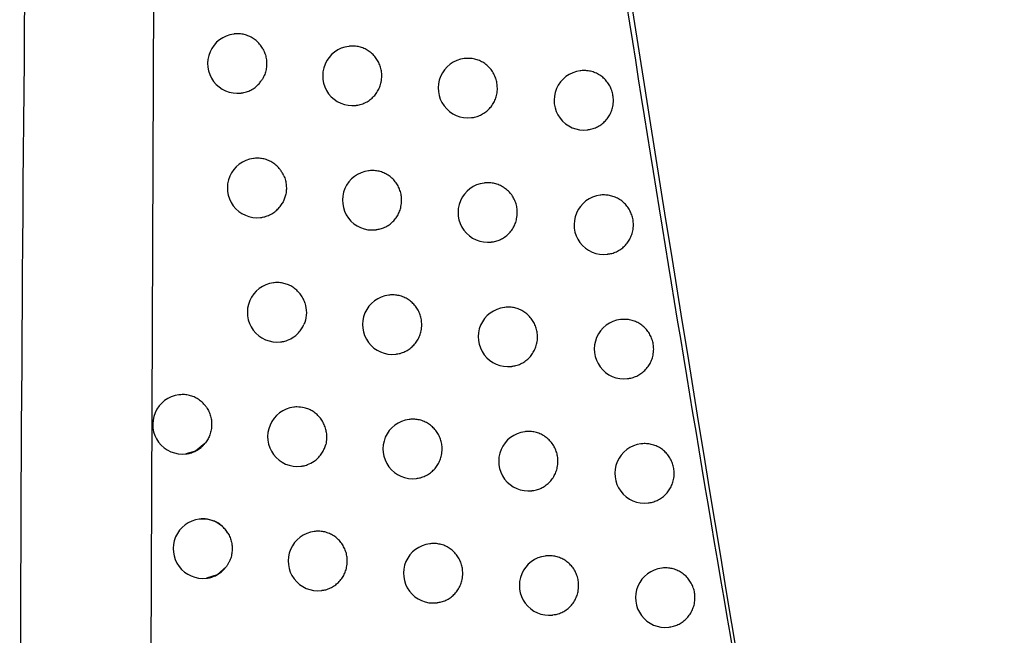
# Model space of a CAD drawing. Header units: millimetres. Extents: x -0.66 to 0.91, y -0.4 to 0.64.
# Tile 175 of 241: x 0.2803 to 0.2969, y 0.0688 to 0.0792. Entities that reach past the tile are written whole.
import ezdxf

# ---------------------------------------------------------------- set-up
doc = ezdxf.new("R2010")
doc.units = ezdxf.units.MM
doc.layers.add('FORMAT', color=7, linetype='Continuous')

msp = doc.modelspace()

# ---------------------------------------------------------------- linework, layer by layer
at = {"layer": 'FORMAT', "color": 7, "linetype": 'Continuous', "lineweight": 25}
for p, q in [((0.282586, 0.084479), (0.282498, 0.062406)), ((0.283924, 0.078925), (0.283915, 0.078924)), ((0.285861, 0.078717), (0.285852, 0.078716)), ((0.287804, 0.078511), (0.287796, 0.07851)), ((0.289755, 0.078306), (0.289747, 0.078305)), ((0.284034, 0.077931), (0.28404, 0.077931)), ((0.285971, 0.077724), (0.285977, 0.077724)), ((0.287915, 0.077517), (0.287921, 0.077518)), ((0.289866, 0.077312), (0.289873, 0.077313)), ((0.284256, 0.076831), (0.284248, 0.07683)), ((0.286194, 0.076624), (0.286186, 0.076623)), ((0.288139, 0.076418), (0.288131, 0.076417)), ((0.290091, 0.076213), (0.290083, 0.076212)), ((0.284367, 0.075837), (0.284373, 0.075838)), ((0.286305, 0.07563), (0.286311, 0.075631)), ((0.28825, 0.075424), (0.288256, 0.075425)), ((0.290202, 0.075219), (0.290209, 0.07522)), ((0.284593, 0.074738), (0.284584, 0.074737)), ((0.286532, 0.074531), (0.286524, 0.07453)), ((0.288479, 0.074325), (0.28847, 0.074324)), ((0.290432, 0.07412), (0.290424, 0.074119)), ((0.284703, 0.073744), (0.284709, 0.073745)), ((0.286643, 0.073538), (0.286649, 0.073538)), ((0.288589, 0.073332), (0.288596, 0.073332)), ((0.290543, 0.073127), (0.29055, 0.073127)), ((0.283001, 0.072854), (0.282992, 0.072853)), ((0.284934, 0.072646), (0.284926, 0.072645)), ((0.286875, 0.072439), (0.286866, 0.072438)), ((0.288823, 0.072234), (0.288814, 0.072233)), ((0.290777, 0.072029), (0.290769, 0.072028)), ((0.283111, 0.07186), (0.283117, 0.07186)), ((0.285045, 0.071652), (0.285051, 0.071653)), ((0.286985, 0.071446), (0.286992, 0.071446)), ((0.288933, 0.07124), (0.28894, 0.071241)), ((0.290888, 0.071035), (0.290895, 0.071036)), ((0.283345, 0.070762), (0.283336, 0.070761)), ((0.28528, 0.070555), (0.285271, 0.070554)), ((0.287222, 0.070348), (0.287214, 0.070347)), ((0.289171, 0.070143), (0.289163, 0.070142)), ((0.291127, 0.069938), (0.291119, 0.069937)), ((0.283455, 0.069768), (0.283461, 0.069769)), ((0.28539, 0.069561), (0.285397, 0.069562)), ((0.287333, 0.069354), (0.287339, 0.069355)), ((0.289282, 0.069149), (0.289288, 0.06915)), ((0.291238, 0.068944), (0.291244, 0.068945))]:
    msp.add_line(p, q, dxfattribs=at)
at = {"layer": 'FORMAT', "color": 7, "linetype": 'Continuous', "lineweight": 25, "flags": 128}
for points in [[(0.283429, 0.072032), (0.283269, 0.071907), (0.283111, 0.07186)], [(0.283791, 0.069964), (0.283635, 0.069826), (0.283455, 0.069768)]]:
    msp.add_lwpolyline(points, dxfattribs=at)
at = {"layer": 'FORMAT', "color": 7, "linetype": 'Continuous', "lineweight": 25}
for centre, radius, start, end in [((0.283975, 0.078427), 0.0005, 96.8344, 276.8344), ((0.285912, 0.07822), 0.0005, 96.8344, 276.8344), ((0.287856, 0.078014), 0.0005, 96.8344, 276.8344), ((0.289807, 0.077808), 0.0005, 96.8344, 276.8344), ((0.284307, 0.076334), 0.0005, 96.8344, 276.8344), ((0.286245, 0.076127), 0.0005, 96.8344, 276.8344), ((0.28819, 0.075921), 0.0005, 96.8344, 276.8344), ((0.290143, 0.075715), 0.0005, 96.8344, 276.8344), ((0.284644, 0.074241), 0.0005, 96.8344, 276.8344), ((0.286583, 0.074034), 0.0005, 96.8344, 276.8344), ((0.28853, 0.073828), 0.0005, 96.8344, 276.8344), ((0.290483, 0.073623), 0.0005, 96.8344, 276.8344), ((0.283051, 0.072356), 0.0005, 96.8344, 276.8344), ((0.284985, 0.072149), 0.0005, 96.8344, 276.8344), ((0.286926, 0.071942), 0.0005, 96.8344, 276.8344), ((0.288874, 0.071736), 0.0005, 96.8344, 276.8344), ((0.290829, 0.071531), 0.0005, 96.8344, 276.8344), ((0.283395, 0.070265), 0.0005, 96.8344, 276.8344), ((0.283394, 0.07027), 0.000494, 31.256, 96.7052), ((0.285331, 0.070057), 0.0005, 96.8344, 276.8344), ((0.287273, 0.069851), 0.0005, 96.8344, 276.8344), ((0.289222, 0.069645), 0.0005, 96.8344, 276.8344), ((0.291178, 0.06944), 0.0005, 96.8344, 276.8344)]:
    msp.add_arc(centre, radius, start, end, dxfattribs=at)
for points, knots in [([(0.301512, 0.021373), (0.300104, 0.027961), (0.297285, 0.041138), (0.293571, 0.061018), (0.2902, 0.080972), (0.288299, 0.094334), (0.287348, 0.101017)], [0, 0, 0, 0, 0.249742, 0.499588, 0.749742, 1, 1, 1, 1]), ([(0.280612, 0.097418), (0.280465, 0.086493), (0.280172, 0.064642), (0.280592, 0.03186), (0.281444, 0.010023), (0.281871, -0.000894)], [0, 0, 0, 0, 0.333333, 0.666689, 1, 1, 1, 1]), ([(0.288429, 0.093385), (0.290303, 0.081283), (0.293171, 0.06276), (0.29794, 0.037969), (0.300687, 0.025266), (0.302061, 0.018913)], [0, 0, 0, 0, 0.4851335, 0.7425175, 1, 1, 1, 1]), ([(0.284407, 0.078669), (0.2844, 0.078681), (0.284387, 0.078705), (0.284363, 0.078738), (0.284336, 0.07877), (0.284307, 0.078799), (0.284276, 0.078826), (0.284231, 0.078858), (0.284182, 0.078884), (0.284131, 0.078904), (0.284092, 0.078915), (0.284051, 0.078923), (0.284011, 0.078928), (0.283969, 0.078928), (0.28394, 0.078927), (0.283925, 0.078925), (0.283924, 0.078925)], [0, 0, 0, 0, 0.069491, 0.139462, 0.209271, 0.279563, 0.350602, 0.422662, 0.563038, 0.635042, 0.707567, 0.777999, 0.848918, 0.921368, 0.994348, 1, 1, 1, 1]), ([(0.286407, 0.07822), (0.286406, 0.078234), (0.286405, 0.078276), (0.286396, 0.078331), (0.28638, 0.078385), (0.286359, 0.078437), (0.286333, 0.078486), (0.286301, 0.078532), (0.286265, 0.078574), (0.286224, 0.078612), (0.286179, 0.078644), (0.286131, 0.078672), (0.28608, 0.078694), (0.286027, 0.078709), (0.285987, 0.078716), (0.285946, 0.078721), (0.285905, 0.078721), (0.285876, 0.07872), (0.285861, 0.078717), (0.285861, 0.078717)], [0, 0, 0, 0, 0.04882, 0.148122, 0.198723, 0.247719, 0.346837, 0.397427, 0.446522, 0.545834, 0.596519, 0.645808, 0.745514, 0.796401, 0.845877, 0.895698, 0.946053, 0.997139, 1, 1, 1, 1]), ([(0.284407, 0.078669), (0.284413, 0.078657), (0.284426, 0.078633), (0.284441, 0.078594), (0.284453, 0.078553), (0.284462, 0.078512), (0.284467, 0.078471), (0.284469, 0.078429), (0.284467, 0.078387), (0.284462, 0.078345), (0.284454, 0.078304), (0.284443, 0.078264), (0.284428, 0.078225), (0.284408, 0.078184), (0.284392, 0.078158), (0.284383, 0.078144)], [0, 0, 0, 0, 0.074349, 0.149213, 0.225707, 0.302762, 0.377111, 0.451976, 0.528468, 0.605523, 0.679878, 0.754748, 0.831247, 0.908309, 1, 1, 1, 1]), ([(0.288352, 0.078014), (0.288351, 0.078042), (0.288349, 0.078084), (0.288337, 0.078139), (0.288325, 0.078179), (0.288305, 0.078231), (0.288278, 0.078281), (0.288246, 0.078326), (0.28821, 0.078368), (0.288168, 0.078406), (0.288123, 0.078438), (0.288075, 0.078466), (0.288024, 0.078488), (0.287971, 0.078503), (0.28793, 0.07851), (0.287889, 0.078515), (0.287848, 0.078514), (0.287819, 0.078515), (0.287805, 0.078511), (0.287804, 0.078511)], [0, 0, 0, 0, 0.098138, 0.148492, 0.199217, 0.248335, 0.347701, 0.39842, 0.447591, 0.547062, 0.597832, 0.647106, 0.746785, 0.797663, 0.847037, 0.896756, 0.947009, 0.997992, 1, 1, 1, 1]), ([(0.290305, 0.077809), (0.290304, 0.077837), (0.290302, 0.077879), (0.29029, 0.077934), (0.290278, 0.077974), (0.290258, 0.078026), (0.290231, 0.078076), (0.290198, 0.078121), (0.290162, 0.078164), (0.29012, 0.078201), (0.290075, 0.078233), (0.290027, 0.078261), (0.289975, 0.078283), (0.289922, 0.078297), (0.289867, 0.078308), (0.289812, 0.07831), (0.28977, 0.078309), (0.289756, 0.078306), (0.289755, 0.078306)], [0, 0, 0, 0, 0.098311, 0.148754, 0.199568, 0.248773, 0.348317, 0.399128, 0.448355, 0.547941, 0.598774, 0.648042, 0.74771, 0.798585, 0.847892, 0.947642, 0.998559, 1, 1, 1, 1]), ([(0.28404, 0.077932), (0.284049, 0.077933), (0.284072, 0.077936), (0.284108, 0.077944), (0.284147, 0.077956), (0.284185, 0.077972), (0.284222, 0.077991), (0.284257, 0.078014), (0.284289, 0.078038), (0.284325, 0.078071), (0.284356, 0.078105), (0.284376, 0.078134), (0.284383, 0.078144)], [0, 0, 0, 0, 0.064622, 0.165899, 0.267923, 0.366215, 0.465194, 0.566347, 0.668255, 0.750391, 0.916201, 1, 1, 1, 1]), ([(0.285977, 0.077726), (0.285986, 0.077726), (0.286009, 0.077728), (0.286045, 0.077737), (0.286085, 0.07775), (0.286123, 0.077766), (0.28616, 0.077785), (0.286195, 0.077807), (0.286228, 0.077833), (0.286269, 0.07787), (0.286306, 0.077913), (0.286336, 0.077959), (0.286363, 0.078009), (0.286383, 0.078061), (0.286398, 0.078119), (0.286405, 0.078168), (0.286406, 0.078203), (0.286407, 0.07822)], [0, 0, 0, 0, 0.038894, 0.098011, 0.157563, 0.215168, 0.273178, 0.331816, 0.391316, 0.448724, 0.564873, 0.624173, 0.681343, 0.797007, 0.856057, 0.92763, 1, 1, 1, 1]), ([(0.287921, 0.07752), (0.287931, 0.07752), (0.287954, 0.077522), (0.28799, 0.077531), (0.28803, 0.077544), (0.288068, 0.07756), (0.288105, 0.077579), (0.28814, 0.077601), (0.288174, 0.077627), (0.288215, 0.077664), (0.288251, 0.077706), (0.288282, 0.077753), (0.288308, 0.077802), (0.288329, 0.077855), (0.288343, 0.077913), (0.288351, 0.077961), (0.288352, 0.077996), (0.288352, 0.078014)], [0, 0, 0, 0, 0.03973, 0.098659, 0.158023, 0.215463, 0.273306, 0.331773, 0.391097, 0.448424, 0.564403, 0.623611, 0.68081, 0.796529, 0.855602, 0.927401, 1, 1, 1, 1]), ([(0.289873, 0.077314), (0.289882, 0.077315), (0.289906, 0.077317), (0.289942, 0.077326), (0.289982, 0.077338), (0.290021, 0.077354), (0.290057, 0.077374), (0.290093, 0.077396), (0.290126, 0.077421), (0.290167, 0.077459), (0.290204, 0.077501), (0.290234, 0.077548), (0.290261, 0.077597), (0.290282, 0.07765), (0.290296, 0.077707), (0.290304, 0.077756), (0.290305, 0.077791), (0.290305, 0.077809)], [0, 0, 0, 0, 0.040306, 0.099102, 0.15833, 0.215655, 0.273382, 0.33173, 0.390931, 0.448204, 0.56407, 0.623216, 0.680437, 0.796197, 0.855289, 0.927243, 1, 1, 1, 1]), ([(0.284757, 0.07654), (0.284753, 0.076549), (0.28474, 0.076577), (0.284719, 0.076612), (0.284693, 0.076648), (0.284669, 0.076676), (0.28464, 0.076706), (0.284608, 0.076733), (0.284563, 0.076765), (0.284514, 0.076791), (0.284463, 0.076811), (0.284424, 0.076822), (0.28437, 0.076832), (0.284315, 0.076835), (0.284272, 0.076833), (0.284257, 0.076831), (0.284256, 0.076831)], [0, 0, 0, 0, 0.048145, 0.145121, 0.194003, 0.259458, 0.325366, 0.391976, 0.459543, 0.591565, 0.658566, 0.726532, 0.792501, 0.926668, 0.995024, 1, 1, 1, 1]), ([(0.286741, 0.076127), (0.28674, 0.07614), (0.286739, 0.076182), (0.28673, 0.076238), (0.286714, 0.076292), (0.286693, 0.076344), (0.286667, 0.076393), (0.286634, 0.076438), (0.286598, 0.076481), (0.286557, 0.076519), (0.286512, 0.07655), (0.286465, 0.076578), (0.286414, 0.0766), (0.286361, 0.076615), (0.28632, 0.076623), (0.286279, 0.076627), (0.286238, 0.076627), (0.286209, 0.076628), (0.286195, 0.076624), (0.286194, 0.076624)], [0, 0, 0, 0, 0.0488461, 0.1482007, 0.1988278, 0.2478502, 0.3470213, 0.3976395, 0.4467504, 0.5460967, 0.5968005, 0.6460867, 0.7457875, 0.7966727, 0.8461276, 0.8959273, 0.9462606, 0.9973249, 1, 1, 1, 1]), ([(0.284757, 0.07654), (0.284762, 0.076527), (0.284773, 0.076502), (0.284785, 0.076462), (0.284794, 0.076421), (0.284799, 0.076379), (0.284801, 0.076337), (0.2848, 0.076295), (0.284795, 0.076253), (0.284788, 0.076214), (0.284774, 0.076168), (0.284758, 0.076124), (0.284742, 0.076094), (0.284736, 0.076084)], [0, 0, 0, 0, 0.086869, 0.174341, 0.263716, 0.353748, 0.440617, 0.528089, 0.617463, 0.707495, 0.779755, 0.925953, 1, 1, 1, 1]), ([(0.288688, 0.075921), (0.288686, 0.075949), (0.288684, 0.07599), (0.288673, 0.076045), (0.288661, 0.076086), (0.28864, 0.076138), (0.288613, 0.076188), (0.288581, 0.076233), (0.288545, 0.076275), (0.288503, 0.076313), (0.288458, 0.076345), (0.28841, 0.076373), (0.288359, 0.076395), (0.288306, 0.076409), (0.288265, 0.076417), (0.288224, 0.076421), (0.288183, 0.076421), (0.288154, 0.076421), (0.28814, 0.076418), (0.288139, 0.076418)], [0, 0, 0, 0, 0.098171, 0.148543, 0.199284, 0.248419, 0.34782, 0.398557, 0.447738, 0.54723, 0.598012, 0.647284, 0.746959, 0.797835, 0.847195, 0.896899, 0.947137, 0.998106, 1, 1, 1, 1]), ([(0.284373, 0.075838), (0.284381, 0.075839), (0.284404, 0.075842), (0.28444, 0.07585), (0.28448, 0.075863), (0.284518, 0.075879), (0.284554, 0.075898), (0.28459, 0.07592), (0.284634, 0.075954), (0.284673, 0.075994), (0.284708, 0.076038), (0.284725, 0.076065), (0.284734, 0.07608), (0.284736, 0.076084)], [0, 0, 0, 0, 0.0594761, 0.1520306, 0.2452687, 0.3351046, 0.4255682, 0.5180175, 0.6111556, 0.7904267, 0.8824352, 0.975131, 1, 1, 1, 1]), ([(0.28631, 0.075635), (0.286334, 0.075637), (0.286371, 0.07564), (0.286419, 0.075656), (0.286457, 0.075672), (0.286494, 0.075691), (0.286529, 0.075714), (0.286562, 0.075739), (0.286593, 0.075767), (0.286621, 0.075798), (0.286647, 0.075831), (0.28667, 0.075866), (0.286697, 0.075915), (0.286717, 0.075968), (0.286731, 0.076026), (0.286739, 0.076074), (0.28674, 0.076109), (0.286741, 0.076127)], [0, 0, 0, 0, 0.098004, 0.157518, 0.215091, 0.273067, 0.331671, 0.391135, 0.448529, 0.506327, 0.564751, 0.624035, 0.681213, 0.796895, 0.855952, 0.927577, 1, 1, 1, 1]), ([(0.290642, 0.075716), (0.290641, 0.075744), (0.290639, 0.075785), (0.290627, 0.07584), (0.290615, 0.075881), (0.290594, 0.075933), (0.290567, 0.075983), (0.290534, 0.076028), (0.290498, 0.076071), (0.290457, 0.076108), (0.290411, 0.07614), (0.290363, 0.076168), (0.290311, 0.07619), (0.290258, 0.076204), (0.290217, 0.076212), (0.290176, 0.076216), (0.290135, 0.076216), (0.290106, 0.076216), (0.290092, 0.076213), (0.290091, 0.076213)], [0, 0, 0, 0, 0.098322, 0.14877, 0.199589, 0.2488, 0.348354, 0.399171, 0.4484, 0.54799, 0.598824, 0.648087, 0.747744, 0.798614, 0.847909, 0.897549, 0.947723, 0.998627, 1, 1, 1, 1]), ([(0.288256, 0.075426), (0.288266, 0.075427), (0.288289, 0.075429), (0.288325, 0.075438), (0.288365, 0.07545), (0.288404, 0.075466), (0.28844, 0.075485), (0.288475, 0.075508), (0.288509, 0.075533), (0.28855, 0.075571), (0.288586, 0.075613), (0.288617, 0.07566), (0.288643, 0.075709), (0.288664, 0.075762), (0.288678, 0.075819), (0.288686, 0.075868), (0.288687, 0.075903), (0.288688, 0.075921)], [0, 0, 0, 0, 0.039844, 0.098746, 0.158082, 0.215499, 0.273318, 0.331761, 0.39106, 0.448376, 0.564333, 0.623529, 0.680733, 0.79646, 0.855538, 0.927368, 1, 1, 1, 1]), ([(0.290209, 0.075224), (0.290232, 0.075226), (0.29027, 0.075229), (0.290318, 0.075246), (0.290357, 0.075261), (0.290394, 0.07528), (0.290429, 0.075303), (0.290462, 0.075328), (0.290504, 0.075366), (0.29054, 0.075408), (0.290571, 0.075455), (0.290597, 0.075504), (0.290618, 0.075556), (0.290633, 0.075614), (0.29064, 0.075663), (0.290641, 0.075698), (0.290642, 0.075716)], [0, 0, 0, 0, 0.099016, 0.158237, 0.215557, 0.273278, 0.331622, 0.390817, 0.448092, 0.563963, 0.623112, 0.680344, 0.796127, 0.855231, 0.927214, 1, 1, 1, 1]), ([(0.285112, 0.074399), (0.285112, 0.074401), (0.285107, 0.074416), (0.285096, 0.074444), (0.285078, 0.074482), (0.285056, 0.074518), (0.285032, 0.074552), (0.285005, 0.074584), (0.284976, 0.074613), (0.284945, 0.07464), (0.284911, 0.074664), (0.284875, 0.074685), (0.284838, 0.074703), (0.2848, 0.074718), (0.284747, 0.074733), (0.284692, 0.074741), (0.284638, 0.074742), (0.284609, 0.074741), (0.284594, 0.074738), (0.284593, 0.074738)], [0, 0, 0, 0, 0.009935, 0.070322, 0.131129, 0.192588, 0.254937, 0.315487, 0.376457, 0.438076, 0.500582, 0.561457, 0.622754, 0.684704, 0.747546, 0.869792, 0.932506, 0.995678, 1, 1, 1, 1]), ([(0.287079, 0.074034), (0.287079, 0.074048), (0.287078, 0.07409), (0.287068, 0.074145), (0.287052, 0.074199), (0.287032, 0.074251), (0.287005, 0.074301), (0.286973, 0.074346), (0.286937, 0.074388), (0.286896, 0.074426), (0.286851, 0.074458), (0.286803, 0.074486), (0.286752, 0.074508), (0.286699, 0.074523), (0.286658, 0.07453), (0.286617, 0.074535), (0.286576, 0.074535), (0.286547, 0.074534), (0.286533, 0.074531), (0.286532, 0.074531)], [0, 0, 0, 0, 0.0488692, 0.1482704, 0.1989211, 0.2479668, 0.3471851, 0.3978279, 0.4469531, 0.5463287, 0.5970483, 0.6463308, 0.7460246, 0.7969069, 0.8463409, 0.8961196, 0.946432, 0.9974753, 1, 1, 1, 1]), ([(0.285112, 0.074399), (0.285125, 0.074344), (0.285149, 0.074235), (0.285126, 0.07411), (0.2851, 0.074048), (0.285096, 0.074037)], [0, 0, 0, 0, 0.451615, 0.90323, 1, 1, 1, 1]), ([(0.289027, 0.073828), (0.289026, 0.073856), (0.289024, 0.073898), (0.289012, 0.073953), (0.289, 0.073994), (0.28898, 0.074046), (0.288953, 0.074095), (0.28892, 0.07414), (0.288884, 0.074183), (0.288843, 0.074221), (0.288797, 0.074252), (0.28875, 0.07428), (0.288698, 0.074302), (0.288645, 0.074317), (0.288604, 0.074324), (0.288563, 0.074329), (0.288522, 0.074329), (0.288493, 0.074328), (0.288479, 0.074325), (0.288479, 0.074325)], [0, 0, 0, 0, 0.098201, 0.148588, 0.199345, 0.248495, 0.347926, 0.398679, 0.447869, 0.54738, 0.598173, 0.647442, 0.747113, 0.797986, 0.847333, 0.897023, 0.947248, 0.998203, 1, 1, 1, 1]), ([(0.290983, 0.073624), (0.290981, 0.073651), (0.29098, 0.073693), (0.290968, 0.073748), (0.290955, 0.073789), (0.290935, 0.073841), (0.290908, 0.07389), (0.290875, 0.073936), (0.290839, 0.073978), (0.290797, 0.074016), (0.290752, 0.074048), (0.290703, 0.074076), (0.290652, 0.074097), (0.290599, 0.074112), (0.290544, 0.074122), (0.290489, 0.074124), (0.290447, 0.074123), (0.290432, 0.07412), (0.290432, 0.07412)], [0, 0, 0, 0, 0.098346, 0.148807, 0.199638, 0.248861, 0.348441, 0.399271, 0.448509, 0.548117, 0.598962, 0.648227, 0.74789, 0.798763, 0.848055, 0.947774, 0.998675, 1, 1, 1, 1]), ([(0.284709, 0.073745), (0.284718, 0.073746), (0.284741, 0.073749), (0.284777, 0.073758), (0.284843, 0.073778), (0.284905, 0.073811), (0.284971, 0.073861), (0.28501, 0.073901), (0.285045, 0.073945), (0.285072, 0.073986), (0.285087, 0.074018), (0.285096, 0.074037)], [0, 0, 0, 0, 0.053922, 0.137279, 0.221251, 0.466337, 0.550225, 0.711761, 0.794666, 0.878188, 1, 1, 1, 1]), ([(0.286649, 0.07354), (0.286658, 0.07354), (0.286681, 0.073542), (0.286718, 0.073551), (0.286757, 0.073564), (0.286796, 0.07358), (0.286832, 0.073599), (0.286867, 0.073621), (0.286901, 0.073647), (0.286942, 0.073684), (0.286978, 0.073727), (0.287009, 0.073773), (0.287035, 0.073823), (0.287055, 0.073875), (0.28707, 0.073933), (0.287078, 0.073982), (0.287079, 0.074017), (0.287079, 0.074034)], [0, 0, 0, 0, 0.039226, 0.098264, 0.157738, 0.215275, 0.273217, 0.331785, 0.391212, 0.448589, 0.56467, 0.623933, 0.681116, 0.796805, 0.855866, 0.927534, 1, 1, 1, 1]), ([(0.288595, 0.073336), (0.288619, 0.073338), (0.288656, 0.073342), (0.288705, 0.073358), (0.288743, 0.073374), (0.28878, 0.073393), (0.288815, 0.073415), (0.288848, 0.073441), (0.28889, 0.073478), (0.288926, 0.073521), (0.288957, 0.073568), (0.288983, 0.073617), (0.289004, 0.073669), (0.289018, 0.073727), (0.289026, 0.073776), (0.289027, 0.073811), (0.289027, 0.073828)], [0, 0, 0, 0, 0.098696, 0.158015, 0.215419, 0.273225, 0.331654, 0.390939, 0.448253, 0.564206, 0.623399, 0.680616, 0.796368, 0.855458, 0.927328, 1, 1, 1, 1]), ([(0.29055, 0.073129), (0.290559, 0.07313), (0.290583, 0.073131), (0.290619, 0.073141), (0.290659, 0.073153), (0.290698, 0.073169), (0.290734, 0.073188), (0.29077, 0.073211), (0.290803, 0.073236), (0.290844, 0.073273), (0.290881, 0.073316), (0.290912, 0.073363), (0.290938, 0.073412), (0.290959, 0.073464), (0.290973, 0.073522), (0.290981, 0.073571), (0.290982, 0.073606), (0.290983, 0.073624)], [0, 0, 0, 0, 0.0404226, 0.0991865, 0.1583831, 0.215683, 0.2733841, 0.3317067, 0.3908808, 0.4481427, 0.5639864, 0.623121, 0.6803479, 0.7961204, 0.855218, 0.9272074, 1, 1, 1, 1]), ([(0.283456, 0.072643), (0.28345, 0.072651), (0.283436, 0.07267), (0.283412, 0.072698), (0.283384, 0.072728), (0.283352, 0.072755), (0.283318, 0.072779), (0.283283, 0.0728), (0.283246, 0.072818), (0.283208, 0.072833), (0.283168, 0.072844), (0.283128, 0.072852), (0.283087, 0.072857), (0.283046, 0.072857), (0.283017, 0.072856), (0.283002, 0.072854), (0.283001, 0.072853)], [0, 0, 0, 0, 0.055277, 0.131501, 0.20825, 0.286644, 0.365603, 0.442396, 0.519716, 0.598694, 0.678243, 0.755572, 0.833435, 0.912978, 0.993102, 1, 1, 1, 1]), ([(0.283456, 0.072643), (0.283463, 0.072631), (0.283478, 0.072608), (0.283497, 0.072571), (0.283513, 0.072533), (0.283526, 0.072492), (0.283538, 0.072438), (0.283544, 0.072382), (0.283543, 0.072326), (0.283539, 0.072285), (0.283532, 0.072244), (0.283521, 0.072203), (0.283508, 0.072164), (0.283486, 0.072117), (0.28346, 0.072073), (0.283437, 0.072043), (0.283429, 0.072032)], [0, 0, 0, 0, 0.062672, 0.125778, 0.190258, 0.255212, 0.317883, 0.445355, 0.510308, 0.572987, 0.636101, 0.700587, 0.765548, 0.823305, 0.940474, 1, 1, 1, 1]), ([(0.285473, 0.07223), (0.28547, 0.072244), (0.285465, 0.072272), (0.285453, 0.072313), (0.285432, 0.072365), (0.285406, 0.072415), (0.285374, 0.07246), (0.285347, 0.072492), (0.285318, 0.072521), (0.285286, 0.072548), (0.285252, 0.072572), (0.285217, 0.072593), (0.28518, 0.072611), (0.285141, 0.072626), (0.285075, 0.072645), (0.285006, 0.07265), (0.28495, 0.072649), (0.284935, 0.072646), (0.284934, 0.072646)], [0, 0, 0, 0, 0.056204, 0.112832, 0.16701, 0.276609, 0.332549, 0.38686, 0.441548, 0.496819, 0.552887, 0.607463, 0.662418, 0.717959, 0.774302, 0.939758, 0.996369, 1, 1, 1, 1]), ([(0.287422, 0.071942), (0.287422, 0.071956), (0.287421, 0.071998), (0.287411, 0.072053), (0.287395, 0.072107), (0.287375, 0.072159), (0.287348, 0.072209), (0.287316, 0.072254), (0.28728, 0.072297), (0.287238, 0.072334), (0.287193, 0.072366), (0.287146, 0.072394), (0.287095, 0.072416), (0.287041, 0.072431), (0.287001, 0.072438), (0.28696, 0.072443), (0.286919, 0.072443), (0.28689, 0.072442), (0.286876, 0.072439), (0.286875, 0.072439)], [0, 0, 0, 0, 0.048891, 0.148337, 0.19901, 0.248078, 0.347341, 0.398007, 0.447146, 0.54655, 0.597285, 0.646565, 0.746253, 0.797133, 0.846549, 0.896308, 0.946602, 0.997626, 1, 1, 1, 1]), ([(0.285473, 0.07223), (0.285477, 0.072174), (0.285483, 0.072102), (0.285466, 0.072034), (0.285463, 0.072019)], [0, 0, 0, 0, 0.787014, 1, 1, 1, 1]), ([(0.289372, 0.071737), (0.28937, 0.071764), (0.289368, 0.071806), (0.289357, 0.071861), (0.289344, 0.071902), (0.289324, 0.071954), (0.289297, 0.072003), (0.289265, 0.072049), (0.289228, 0.072091), (0.289187, 0.072129), (0.289141, 0.072161), (0.289094, 0.072189), (0.289042, 0.07221), (0.288989, 0.072225), (0.288935, 0.072236), (0.28888, 0.072237), (0.288837, 0.072237), (0.288823, 0.072234), (0.288823, 0.072234)], [0, 0, 0, 0, 0.098238, 0.148643, 0.199419, 0.248588, 0.348056, 0.398829, 0.448032, 0.54757, 0.598377, 0.647649, 0.747325, 0.798202, 0.84754, 0.947351, 0.998299, 1, 1, 1, 1]), ([(0.283116, 0.071861), (0.283125, 0.071862), (0.283148, 0.071864), (0.283183, 0.071873), (0.283223, 0.071885), (0.283261, 0.071901), (0.283298, 0.07192), (0.283333, 0.071943), (0.283367, 0.071969), (0.2834, 0.071999), (0.283419, 0.072021), (0.283429, 0.072032)], [0, 0, 0, 0, 0.072469, 0.187532, 0.303447, 0.41511, 0.527555, 0.642473, 0.75825, 0.878626, 1, 1, 1, 1]), ([(0.285051, 0.071654), (0.28506, 0.071655), (0.285083, 0.071657), (0.285119, 0.071666), (0.285184, 0.071686), (0.285247, 0.071719), (0.285301, 0.071761), (0.285332, 0.071789), (0.28536, 0.07182), (0.285386, 0.071853), (0.285408, 0.071886), (0.285432, 0.07193), (0.28545, 0.071973), (0.28546, 0.072007), (0.285463, 0.072019)], [0, 0, 0, 0, 0.046966, 0.119218, 0.192003, 0.404456, 0.477173, 0.547287, 0.617894, 0.689269, 0.761697, 0.820688, 0.939794, 1, 1, 1, 1]), ([(0.286992, 0.071448), (0.287001, 0.071449), (0.287024, 0.07145), (0.28706, 0.071459), (0.2871, 0.071472), (0.287138, 0.071488), (0.287175, 0.071507), (0.28721, 0.071529), (0.287243, 0.071555), (0.287285, 0.071592), (0.287321, 0.071635), (0.287351, 0.071681), (0.287378, 0.071731), (0.287398, 0.071783), (0.287413, 0.071841), (0.287421, 0.07189), (0.287422, 0.071925), (0.287422, 0.071942)], [0, 0, 0, 0, 0.039376, 0.098379, 0.157817, 0.215324, 0.273235, 0.331771, 0.391166, 0.448528, 0.56458, 0.623827, 0.681016, 0.796716, 0.855781, 0.927491, 1, 1, 1, 1]), ([(0.291328, 0.071532), (0.291327, 0.07156), (0.291325, 0.071602), (0.291313, 0.071657), (0.291301, 0.071697), (0.29128, 0.071749), (0.291253, 0.071799), (0.29122, 0.071844), (0.291184, 0.071887), (0.291142, 0.071924), (0.291097, 0.071956), (0.291049, 0.071984), (0.290997, 0.072006), (0.290944, 0.07202), (0.290889, 0.072031), (0.290834, 0.072033), (0.290792, 0.072031), (0.290777, 0.072029), (0.290777, 0.072029)], [0, 0, 0, 0, 0.0983605, 0.1488281, 0.1996668, 0.248897, 0.3484906, 0.3993281, 0.4485702, 0.5481876, 0.5990368, 0.6483006, 0.7479618, 0.7988334, 0.8481188, 0.947824, 0.9987185, 1, 1, 1, 1]), ([(0.28894, 0.071242), (0.288949, 0.071243), (0.288973, 0.071244), (0.289009, 0.071254), (0.289049, 0.071266), (0.289087, 0.071282), (0.289124, 0.071301), (0.289159, 0.071324), (0.289192, 0.071349), (0.289234, 0.071386), (0.28927, 0.071429), (0.289301, 0.071476), (0.289327, 0.071525), (0.289348, 0.071577), (0.289362, 0.071635), (0.28937, 0.071684), (0.289371, 0.071719), (0.289372, 0.071737)], [0, 0, 0, 0, 0.040045, 0.098898, 0.158185, 0.215561, 0.273339, 0.33174, 0.390995, 0.448292, 0.564209, 0.623384, 0.680596, 0.79634, 0.855425, 0.927312, 1, 1, 1, 1]), ([(0.290895, 0.071037), (0.290904, 0.071038), (0.290928, 0.07104), (0.290965, 0.071049), (0.291004, 0.071061), (0.291043, 0.071077), (0.29108, 0.071097), (0.291115, 0.071119), (0.291148, 0.071144), (0.29119, 0.071182), (0.291226, 0.071224), (0.291257, 0.071271), (0.291284, 0.07132), (0.291304, 0.071373), (0.291319, 0.07143), (0.291327, 0.071479), (0.291328, 0.071514), (0.291328, 0.071532)], [0, 0, 0, 0, 0.04047, 0.09922, 0.158403, 0.215693, 0.273383, 0.331695, 0.390858, 0.448115, 0.56395, 0.62308, 0.68031, 0.796088, 0.855188, 0.927192, 1, 1, 1, 1]), ([(0.283816, 0.070527), (0.283811, 0.070535), (0.2838, 0.070552), (0.283773, 0.07059), (0.283738, 0.070628), (0.283696, 0.070663), (0.283663, 0.070688), (0.283627, 0.070709), (0.28359, 0.070726), (0.283552, 0.070741), (0.283512, 0.070753), (0.283472, 0.070761), (0.283431, 0.070765), (0.28339, 0.070766), (0.283361, 0.070765), (0.283346, 0.070762), (0.283345, 0.070762)], [0, 0, 0, 0, 0.051943, 0.10407, 0.249707, 0.323617, 0.398587, 0.471453, 0.54482, 0.619762, 0.695247, 0.768581, 0.842421, 0.917857, 0.993843, 1, 1, 1, 1]), ([(0.283816, 0.070527), (0.283823, 0.070515), (0.283836, 0.070491), (0.283853, 0.070453), (0.283867, 0.070413), (0.283877, 0.070373), (0.283885, 0.070331), (0.283888, 0.07029), (0.283889, 0.070247), (0.283886, 0.070205), (0.283879, 0.070164), (0.28387, 0.070124), (0.283857, 0.070084), (0.283839, 0.070043), (0.283818, 0.070003), (0.2838, 0.069977), (0.283791, 0.069964)], [0, 0, 0, 0, 0.068821, 0.13812, 0.208926, 0.280253, 0.349074, 0.418373, 0.489178, 0.560504, 0.629332, 0.698637, 0.76945, 0.840783, 0.920025, 1, 1, 1, 1]), ([(0.285826, 0.070057), (0.285825, 0.070071), (0.285824, 0.070113), (0.285815, 0.070168), (0.285799, 0.070222), (0.285778, 0.070274), (0.285752, 0.070324), (0.28572, 0.070369), (0.285684, 0.070411), (0.285643, 0.070449), (0.285598, 0.070481), (0.28555, 0.070509), (0.2855, 0.070531), (0.285447, 0.070546), (0.285406, 0.070554), (0.285366, 0.070558), (0.285324, 0.070558), (0.285295, 0.070558), (0.285281, 0.070555), (0.28528, 0.070554)], [0, 0, 0, 0, 0.048791, 0.148033, 0.198603, 0.24757, 0.346627, 0.397187, 0.446262, 0.545536, 0.596201, 0.645494, 0.745207, 0.796096, 0.845597, 0.895443, 0.945822, 0.996933, 1, 1, 1, 1]), ([(0.28777, 0.069851), (0.287769, 0.069865), (0.287768, 0.069907), (0.287758, 0.069962), (0.287743, 0.070016), (0.287722, 0.070068), (0.287695, 0.070118), (0.287663, 0.070163), (0.287627, 0.070205), (0.287586, 0.070243), (0.28754, 0.070275), (0.287493, 0.070303), (0.287442, 0.070325), (0.287389, 0.07034), (0.287348, 0.070347), (0.287307, 0.070352), (0.287266, 0.070351), (0.287237, 0.070352), (0.287223, 0.070348), (0.287222, 0.070348)], [0, 0, 0, 0, 0.048912, 0.1484, 0.199094, 0.248183, 0.347489, 0.398178, 0.44733, 0.546761, 0.597511, 0.646788, 0.746473, 0.797352, 0.84675, 0.896493, 0.946769, 0.997776, 1, 1, 1, 1]), ([(0.28972, 0.069646), (0.289719, 0.069673), (0.289717, 0.069715), (0.289705, 0.06977), (0.289693, 0.069811), (0.289673, 0.069863), (0.289646, 0.069912), (0.289613, 0.069958), (0.289577, 0.07), (0.289535, 0.070038), (0.28949, 0.07007), (0.289442, 0.070098), (0.289391, 0.070119), (0.289337, 0.070134), (0.289297, 0.070142), (0.289256, 0.070146), (0.289214, 0.070146), (0.289185, 0.070146), (0.289171, 0.070143), (0.289171, 0.070143)], [0, 0, 0, 0, 0.098256, 0.14867, 0.199455, 0.248632, 0.348118, 0.3989, 0.448108, 0.547655, 0.598466, 0.647732, 0.747397, 0.798268, 0.847592, 0.89726, 0.947461, 0.998393, 1, 1, 1, 1]), ([(0.283461, 0.069769), (0.28347, 0.06977), (0.283492, 0.069773), (0.283528, 0.069781), (0.283568, 0.069794), (0.283606, 0.06981), (0.283642, 0.069829), (0.283678, 0.069851), (0.283715, 0.06988), (0.283755, 0.069917), (0.283779, 0.069948), (0.283791, 0.069964)], [0, 0, 0, 0, 0.067665, 0.174271, 0.281664, 0.385131, 0.489321, 0.595801, 0.703075, 0.850731, 1, 1, 1, 1]), ([(0.285396, 0.069566), (0.285419, 0.069567), (0.285456, 0.069571), (0.285517, 0.069591), (0.285568, 0.069615), (0.285614, 0.069644), (0.285647, 0.06967), (0.285678, 0.069698), (0.285706, 0.069728), (0.285732, 0.069762), (0.285755, 0.069797), (0.285782, 0.069846), (0.285802, 0.069898), (0.285816, 0.069956), (0.285824, 0.070005), (0.285825, 0.07004), (0.285826, 0.070057)], [0, 0, 0, 0, 0.097708, 0.15731, 0.272918, 0.331605, 0.391154, 0.448593, 0.506437, 0.564908, 0.624241, 0.681415, 0.797087, 0.856142, 0.927673, 1, 1, 1, 1]), ([(0.291678, 0.069441), (0.291677, 0.069469), (0.291675, 0.069511), (0.291663, 0.069566), (0.291651, 0.069606), (0.29163, 0.069659), (0.291603, 0.069708), (0.29157, 0.069753), (0.291534, 0.069796), (0.291492, 0.069833), (0.291446, 0.069865), (0.291398, 0.069893), (0.291347, 0.069915), (0.291293, 0.069929), (0.291239, 0.06994), (0.291183, 0.069942), (0.291141, 0.06994), (0.291127, 0.069938), (0.291127, 0.069938)], [0, 0, 0, 0, 0.098373, 0.148847, 0.199692, 0.248929, 0.348535, 0.399379, 0.448625, 0.54825, 0.599104, 0.648366, 0.748026, 0.798897, 0.848176, 0.94787, 0.998759, 1, 1, 1, 1]), ([(0.287339, 0.069359), (0.287362, 0.069361), (0.287399, 0.069364), (0.287447, 0.069381), (0.287486, 0.069397), (0.287522, 0.069416), (0.287558, 0.069438), (0.287591, 0.069464), (0.287622, 0.069492), (0.28765, 0.069522), (0.287676, 0.069555), (0.287699, 0.06959), (0.287726, 0.06964), (0.287746, 0.069692), (0.28776, 0.06975), (0.287768, 0.069799), (0.287769, 0.069834), (0.28777, 0.069851)], [0, 0, 0, 0, 0.0983464, 0.157754, 0.2152353, 0.2731198, 0.3316298, 0.3909972, 0.448348, 0.5061015, 0.5644797, 0.623714, 0.6809104, 0.7966251, 0.8556976, 0.9274489, 1, 1, 1, 1]), ([(0.289288, 0.069153), (0.289311, 0.069155), (0.289349, 0.069159), (0.289397, 0.069175), (0.289436, 0.069191), (0.289472, 0.06921), (0.289508, 0.069233), (0.289541, 0.069258), (0.289582, 0.069295), (0.289619, 0.069338), (0.289649, 0.069385), (0.289676, 0.069434), (0.289697, 0.069486), (0.289711, 0.069544), (0.289719, 0.069593), (0.28972, 0.069628), (0.28972, 0.069646)], [0, 0, 0, 0, 0.098834, 0.158108, 0.215474, 0.273242, 0.331633, 0.390877, 0.448175, 0.564092, 0.623266, 0.68049, 0.796258, 0.855355, 0.927276, 1, 1, 1, 1]), ([(0.291244, 0.068946), (0.291254, 0.068947), (0.291278, 0.068949), (0.291314, 0.068958), (0.291354, 0.06897), (0.291393, 0.068987), (0.291429, 0.069006), (0.291465, 0.069028), (0.291498, 0.069053), (0.291539, 0.069091), (0.291576, 0.069133), (0.291607, 0.06918), (0.291633, 0.069229), (0.291654, 0.069282), (0.291669, 0.06934), (0.291677, 0.069388), (0.291677, 0.069423), (0.291678, 0.069441)], [0, 0, 0, 0, 0.04051, 0.099249, 0.15842, 0.2157, 0.273381, 0.331683, 0.390836, 0.44809, 0.563917, 0.623043, 0.680275, 0.796058, 0.855161, 0.927179, 1, 1, 1, 1])]:
    msp.add_open_spline(points, degree=3, knots=knots, dxfattribs=at)

doc.saveas('drawing.dxf')
